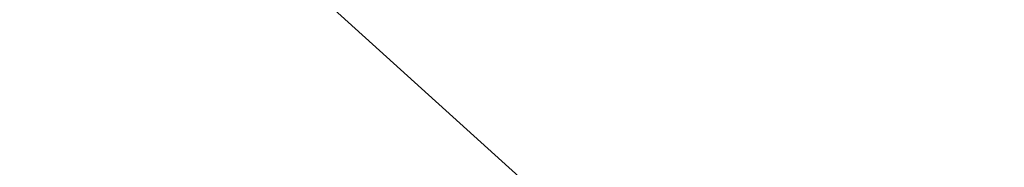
# Model space of a CAD drawing. Header units: millimetres. Extents: x -6861 to -4784, y 84 to 6892.
# Tile 157 of 200: x -5047.963 to -5047.7304, y 351.3482 to 351.383. Entities that reach past the tile are written whole.
import ezdxf

# ---------------------------------------------------------------- set-up
doc = ezdxf.new("R2010")
doc.units = ezdxf.units.MM
doc.layers.add('E-LITE-EQPM', color=7, linetype='Continuous', lineweight=20)

# ---------------------------------------------------------------- blocks, each defined once
blk = doc.blocks.new('01 PODIUM EMPOTRADO CON MARCO 3_glb - PODIUM EMPOTRADO CON MARCO 3_dwg_NS-2254 ÍßÁ_1_5Ð_$$_É_îAÔO-V9-Lateral_PDF')
at = {"lineweight": 9, "flags": 128}
blk.add_lwpolyline([(-3234.81465, 351.14458), (-3234.96169, 351.21417), (-3235.12239, 351.32289), (-3235.26597, 351.45257)], dxfattribs=at)
blk = doc.blocks.new('01 PODIUM EMPOTRADO CON MARCO 3_glb - UNO  WHITE_GOLD DOWNLIGHT EMPOTRABLE-659121-Lateral_PDF')
blk.add_blockref('01 PODIUM EMPOTRADO CON MARCO 3_glb - PODIUM EMPOTRADO CON MARCO 3_dwg_NS-2254 ÍßÁ_1_5Ð_$$_É_îAÔO-V9-Lateral_PDF', (0, 0))

msp = doc.modelspace()

# ---------------------------------------------------------------- block references
at = {"layer": 'E-LITE-EQPM'}
msp.add_blockref('01 PODIUM EMPOTRADO CON MARCO 3_glb - UNO  WHITE_GOLD DOWNLIGHT EMPOTRABLE-659121-Lateral_PDF', (-1812.69701, 0), dxfattribs=at)

doc.saveas('drawing.dxf')
